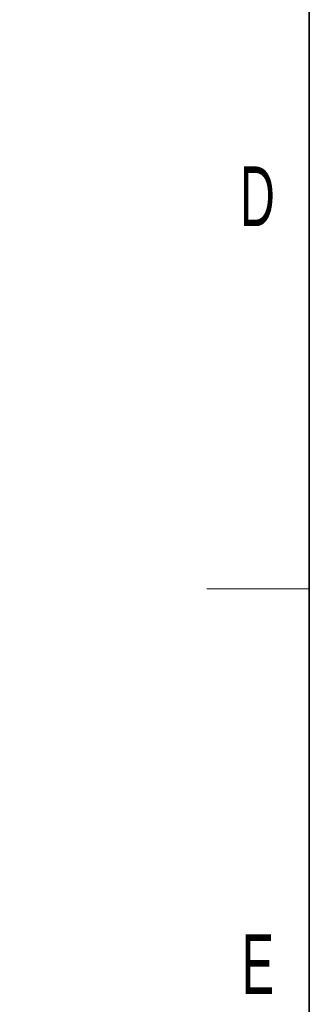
# Model space of a CAD drawing. Header units: millimetres. Extents: x 5 to 418, y 2 to 292.
# Tile 2 of 91: x 9 to 26, y 78 to 136. Entities that reach past the tile are written whole.
import ezdxf

# ---------------------------------------------------------------- set-up
doc = ezdxf.new("R2010")
doc.units = ezdxf.units.MM
doc.layers.add('SLD-0', color=7, linetype='Continuous')
doc.styles.add('SLDTEXTSTYLE0', font='TXT', dxfattribs={"width": 0.605})

msp = doc.modelspace()

# ---------------------------------------------------------------- linework, layer by layer
at = {"layer": 'SLD-0', "lineweight": 35}
msp.add_line((26, 282.5), (26, 12), dxfattribs=at)
at = {"layer": 'SLD-0', "lineweight": 18}
msp.add_line((20, 102.25), (26, 102.25), dxfattribs=at)

# ---------------------------------------------------------------- texts
at = {"layer": 'SLD-0', "char_height": 3.5, "attachment_point": 2, "style": 'SLDTEXTSTYLE0'}
for s, insert in [('D', (22.9597, 127.0011)), ('E', (22.9816, 82.0011))]:
    msp.add_mtext(s, dxfattribs=dict(at, insert=insert))
at = {"layer": 'SLD-0', "char_height": 2, "attachment_point": 1, "rotation": 90, "style": 'SLDTEXTSTYLE0'}
for s, insert in [('noch Dritten zugänglich gemacht werden, und sie darf durch den Empfänger oder', (12.2299, 7.2381)), ('Ohne unsere vorherige Zustimmung darf diese Zeichnung weder vervielfältigt,', (9.2299, 7.2381)), ('Dritte auch nicht in anderer Weise missbräuchlich verwendet werden.', (15.2299, 7.2381))]:
    msp.add_mtext(s, dxfattribs=dict(at, insert=insert))

doc.saveas('drawing.dxf')
